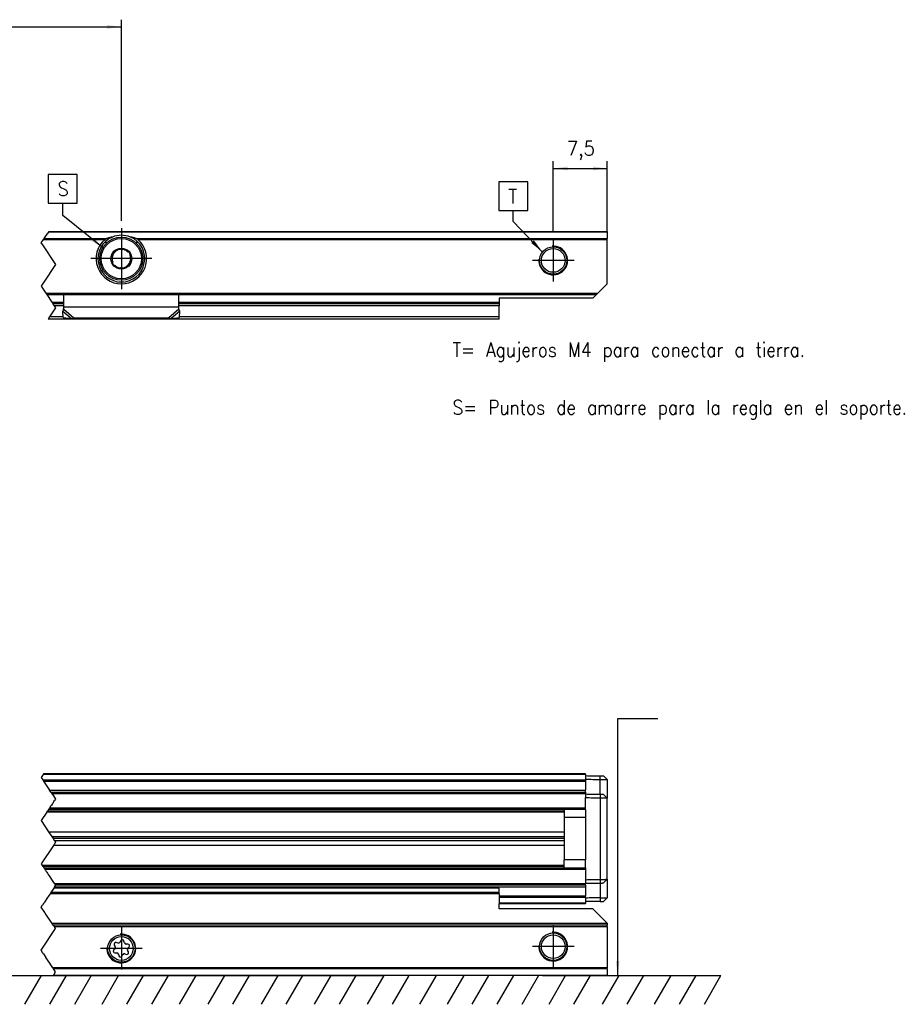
# Model space of a CAD drawing. Header units: millimetres. Extents: x -418 to 2050, y -784 to 1107.
# Tile 24 of 61: x 266 to 387, y 141 to 277. Entities that reach past the tile are written whole.
import ezdxf

# ---------------------------------------------------------------- set-up
doc = ezdxf.new("R2010")
doc.units = ezdxf.units.MM
doc.linetypes.add('DOT_CENTER', pattern=[14, 12, -1, 0, -1])
doc.layers.add('1', color=7, linetype='Continuous')
doc.styles.add('CONVERTER_12', font='txt.shx', dxfattribs={"width": 0.9})
doc.dimstyles.new('ME10_DIM_50', dxfattribs={"dimtxt": 2, "dimasz": 2, "dimexe": 1, "dimexo": 1, "dimgap": 1, "dimtad": 1, "dimdsep": 46, "dimtxsty": 'CONVERTER_12', "dimsah": 1, "dimcen": 0.09, "dimclrd": 2, "dimclre": 2, "dimclrt": 2, "dimadec": 0, "dimazin": 0, "dimtfac": 1, "dimtdec": 4, "dimtix": 1, "dimtmove": 0, "dimatfit": 3, "dimfxl": 1, "dimtolj": 1, "dimtzin": 0, "dimarcsym": 0})
doc.dimstyles.new('ME10_DIM_51', dxfattribs={"dimtxt": 2, "dimasz": 2, "dimexe": 1, "dimexo": 1, "dimgap": 1, "dimtad": 1, "dimdsep": 46, "dimtxsty": 'CONVERTER_12', "dimsah": 1, "dimcen": 0.09, "dimclrd": 2, "dimclre": 2, "dimclrt": 2, "dimadec": 0, "dimazin": 0, "dimtfac": 1, "dimtdec": 4, "dimtix": 1, "dimtmove": 0, "dimatfit": 3, "dimfxl": 1, "dimtolj": 1, "dimtzin": 0, "dimarcsym": 0})
doc.dimstyles.get("Standard").update_dxf_attribs({"dimtxt": 0.18, "dimasz": 0.18, "dimexe": 0.18, "dimexo": 0.0625, "dimgap": 0.09, "dimtad": 0, "dimtih": 1, "dimtoh": 1, "dimdec": 4, "dimzin": 0, "dimdsep": 46, "dimtxsty": 'Standard', "dimcen": 0.09, "dimadec": 0, "dimazin": 0, "dimtfac": 1, "dimtdec": 4, "dimtofl": 0, "dimtmove": 0, "dimatfit": 3, "dimfxl": 1, "dimtolj": 1, "dimtzin": 0, "dimarcsym": 0})

# ---------------------------------------------------------------- blocks, each defined once
blk = doc.blocks.new('SOPORTE_SV2__7', base_point=(-302.89, 144.79))
at = {"color": 2, "linetype": 'DOT_CENTER'}
for p, q in [((270.71, 156.14), (270.48, 155.79)), ((270.83, 156.32), (270.71, 156.14)), ((271.22, 156.91), (270.83, 156.32)), ((271.23, 156.93), (271.22, 156.91)), ((269.47, 154.29), (269.67, 154.59)), ((269.81, 154.79), (269.67, 154.59)), ((269.87, 154.89), (269.81, 154.79)), ((269.94, 154.99), (269.87, 154.89)), ((270.35, 155.61), (269.94, 154.99)), ((270.48, 155.79), (270.35, 155.61)), ((269.97, 153.54), (269.47, 154.29)), ((270.02, 153.46), (269.97, 153.54)), ((271.01, 151.99), (270.02, 153.46)), ((271.14, 151.79), (271.01, 151.99)), ((271.14, 151.79), (271.27, 151.59)), ((269.47, 148.29), (271.47, 151.29)), ((271.27, 151.59), (271.37, 151.44)), ((271.46, 151.31), (271.37, 151.44)), ((271.47, 151.29), (271.46, 151.31)), ((269.67, 147.99), (269.47, 148.29)), ((269.81, 147.79), (269.67, 147.99)), ((269.81, 147.79), (270.14, 147.29)), ((270.67, 146.49), (270.14, 147.29)), ((270.81, 146.29), (270.67, 146.49)), ((271.08, 145.87), (270.81, 146.29)), ((271.08, 145.87), (271.18, 145.73)), ((271.47, 145.29), (271.18, 145.73)), ((271.27, 144.99), (271.18, 144.85)), ((271.27, 144.99), (271.47, 145.29)), ((271.18, 144.85), (271.14, 144.79))]:
    blk.add_line(p, q, dxfattribs=at)
at = {"color": 3, "linetype": 'Continuous'}
for p, q in [((333.11, 156.14), (270.71, 156.14)), ((333.11, 156.32), (270.83, 156.32)), ((333.11, 156.91), (271.22, 156.91)), ((348.11, 151.99), (271.01, 151.99)), ((271.27, 151.59), (348.11, 151.59)), ((348.11, 145.87), (271.08, 145.87)), ((348.11, 145.73), (271.18, 145.73)), ((271.18, 144.85), (348.11, 144.85))]:
    blk.add_line(p, q, dxfattribs=at)
at = {"color": 7, "linetype": 'Continuous'}
for p, q in [((333.11, 156.93), (271.23, 156.93)), ((333.11, 156.32), (333.11, 156.91)), ((333.11, 156.14), (333.11, 156.32)), ((333.11, 156.14), (333.11, 154.79)), ((333.11, 154.04), (333.11, 154.79)), ((346.11, 154.04), (333.11, 154.04)), ((346.11, 154.04), (348.11, 152.04)), ((348.11, 151.79), (271.14, 151.79)), ((348.11, 151.99), (348.11, 152.04)), ((348.11, 151.99), (348.11, 151.79)), ((348.11, 151.59), (348.11, 151.79)), ((348.11, 151.59), (348.11, 145.87)), ((280.15, 149.29), (279.89, 149.35)), ((280.53, 149.62), (280.41, 149.4)), ((281.03, 149.32), (280.96, 149.57)), ((281.52, 149.15), (281.25, 149.15)), ((279.73, 148.51), (279.54, 148.32)), ((279.63, 149.01), (279.76, 148.78)), ((279.71, 147.93), (279.97, 147.92)), ((280.19, 147.76), (280.27, 147.5)), ((280.69, 147.45), (280.82, 147.68)), ((281.08, 147.78), (281.34, 147.72)), ((281.59, 148.06), (281.46, 148.29)), ((281.5, 148.56), (281.68, 148.75)), ((348.11, 145.73), (348.11, 145.87)), ((348.11, 145.73), (348.11, 144.85)), ((303.68, 144.79), (271.14, 144.79)), ((309.11, 144.79), (303.68, 144.79)), ((348.11, 144.79), (309.11, 144.79)), ((348.11, 144.85), (348.11, 144.79))]:
    blk.add_line(p, q, dxfattribs=at)
for centre, radius in [((280.61, 148.54), 1.9), ((340.61, 148.79), 1.9), ((340.61, 148.79), 1.65), ((280.61, 148.54), 1.65)]:
    blk.add_circle(centre, radius, dxfattribs=at)
for centre, start, end in [((279.83, 149.13), 76.5421, 209.4344), ((280.2, 149.52), 256.5421, 329.8481), ((280.74, 149.51), 16.1284, 149.8481), ((281.26, 149.38), 196.1284, 269.4344), ((281.51, 148.92), 316.1284, 89.4344), ((279.71, 148.16), 136.1284, 269.4344), ((279.56, 148.67), 316.1284, 29.4344), ((279.97, 147.69), 16.1294, 89.4344), ((281.02, 147.56), 76.1284, 149.4344), ((281.39, 147.95), 256.1284, 29.4344), ((281.67, 148.4), 136.1284, 209.4344), ((280.49, 147.57), 196.1294, 329.4344)]:
    blk.add_arc(centre, 0.233, start, end, dxfattribs=at)
blk.add_open_spline([(333.11, 156.91), (333.11, 156.91), (333.11, 156.92), (333.11, 156.93), (333.11, 156.93)], degree=3, dxfattribs=at)
at = {"layer": '1', "color": 2, "linetype": 'DOT_CENTER'}
for p, q in [((280.61, 151.44), (280.61, 145.64)), ((340.61, 151.69), (340.61, 145.89)), ((283.51, 148.54), (277.71, 148.54)), ((343.51, 148.79), (337.71, 148.79))]:
    blk.add_line(p, q, dxfattribs=at)
at = {"layer": '1', "color": 30, "linetype": 'Continuous'}
for centre in [(280.61, 148.54), (340.61, 148.79)]:
    blk.add_arc(centre, 2, 175, 95, dxfattribs=at)
blk = doc.blocks.new('REGLA_SV2-1340__8', base_point=(-299.89, 154.79))
at = {"color": 2, "linetype": 'DOT_CENTER'}
for p, q in [((269.74, 172.69), (269.47, 172.29)), ((269.47, 172.29), (269.69, 171.97)), ((269.81, 172.79), (269.74, 172.69)), ((269.69, 171.97), (269.81, 171.78)), ((269.81, 171.78), (270.64, 170.53)), ((270.83, 170.24), (270.64, 170.53)), ((270.83, 170.24), (270.97, 170.04)), ((270.97, 170.04), (271.17, 169.74)), ((271.17, 169.74), (271.47, 169.29)), ((270.83, 168.33), (270.63, 168.02)), ((270.91, 168.45), (270.83, 168.33)), ((271.01, 168.59), (270.91, 168.45)), ((271.01, 168.59), (271.08, 168.69)), ((271.12, 168.76), (271.08, 168.69)), ((271.12, 168.76), (271.25, 168.95)), ((271.25, 168.95), (271.33, 169.07)), ((271.47, 169.29), (271.33, 169.07)), ((270.27, 167.48), (269.47, 166.29)), ((270.27, 167.48), (270.4, 167.67)), ((270.49, 167.82), (270.4, 167.67)), ((270.54, 167.89), (270.49, 167.82)), ((270.63, 168.02), (270.54, 167.89)), ((269.47, 166.29), (270.51, 164.74)), ((270.51, 164.74), (270.6, 164.59)), ((270.6, 164.59), (270.95, 164.08)), ((270.95, 164.08), (271.14, 163.79)), ((271.17, 162.84), (269.47, 160.29)), ((271.14, 163.79), (271.33, 163.5)), ((271.27, 162.99), (271.17, 162.84)), ((271.47, 163.29), (271.27, 162.99)), ((271.33, 163.5), (271.47, 163.29)), ((269.47, 160.29), (269.6, 160.1)), ((269.73, 159.9), (269.6, 160.1)), ((269.73, 159.9), (269.83, 159.75)), ((269.83, 159.75), (269.88, 159.68)), ((269.88, 159.68), (269.96, 159.55)), ((269.96, 159.55), (270.07, 159.39)), ((270.07, 159.39), (270.17, 159.24)), ((270.17, 159.24), (270.25, 159.12)), ((270.25, 159.12), (270.34, 158.99)), ((270.34, 158.99), (270.41, 158.88)), ((270.41, 158.88), (270.46, 158.81)), ((270.46, 158.81), (270.58, 158.62)), ((270.58, 158.62), (271.11, 157.84)), ((271.11, 157.84), (271.31, 157.53)), ((271.31, 157.53), (271.44, 157.33)), ((271.31, 157.04), (271.47, 157.29)), ((271.47, 157.29), (271.44, 157.33)), ((270.71, 156.14), (270.48, 155.79)), ((270.83, 156.32), (270.71, 156.14)), ((271.22, 156.91), (270.83, 156.32)), ((271.23, 156.93), (271.22, 156.91)), ((271.31, 157.04), (271.23, 156.93)), ((269.87, 154.89), (269.81, 154.79)), ((269.94, 154.99), (269.87, 154.89)), ((270.35, 155.61), (269.94, 154.99)), ((270.48, 155.79), (270.35, 155.61))]:
    blk.add_line(p, q, dxfattribs=at)
at = {"color": 3, "linetype": 'Continuous'}
for p, q in [((345.11, 172.69), (269.74, 172.69)), ((347.13, 172), (347.13, 172.5)), ((269.69, 171.97), (345.11, 171.97)), ((269.81, 171.78), (345.11, 171.78)), ((347.13, 169.95), (347.13, 172)), ((270.64, 170.53), (345.11, 170.53)), ((270.97, 170.04), (345.11, 170.04)), ((347.13, 169.95), (347.13, 169.45)), ((347.13, 169.45), (347.13, 158.12)), ((342.11, 167.48), (270.27, 167.48)), ((270.4, 167.67), (342.11, 167.67)), ((345.11, 168.02), (270.63, 168.02)), ((345.11, 166.74), (345.11, 160.84)), ((269.6, 160.1), (342.11, 160.1)), ((342.11, 159.9), (269.73, 159.9)), ((269.96, 159.55), (345.11, 159.55)), ((345.11, 157.53), (271.31, 157.53)), ((347.13, 158.12), (347.13, 157.62)), ((347.13, 157.62), (347.13, 155.57)), ((345.11, 157.04), (271.31, 157.04)), ((345.11, 155.79), (333.11, 155.79)), ((345.11, 155.61), (333.11, 155.61)), ((333.11, 154.89), (345.11, 154.89)), ((347.13, 155.57), (347.13, 155.07))]:
    blk.add_line(p, q, dxfattribs=at)
at = {"color": 7, "linetype": 'Continuous'}
for p, q in [((345.11, 172.79), (269.81, 172.79)), ((345.11, 172.69), (345.11, 172.79)), ((345.11, 172.69), (345.11, 172.54)), ((345.11, 172.54), (345.11, 172.04)), ((348.11, 171.98), (347.61, 172.49)), ((345.11, 172.04), (345.11, 171.97)), ((345.11, 171.97), (345.11, 171.78)), ((345.11, 171.78), (345.11, 170.53)), ((348.11, 171.98), (348.11, 169.43)), ((270.83, 170.24), (345.11, 170.24)), ((345.11, 170.24), (345.11, 170.53)), ((345.11, 170.24), (345.11, 170.04)), ((345.11, 170.04), (345.11, 169.99)), ((345.11, 169.99), (345.11, 169.49)), ((348.11, 169.43), (347.61, 169.94)), ((345.11, 168.02), (345.11, 169.49)), ((348.11, 158.14), (348.11, 169.43)), ((345.11, 167.82), (270.49, 167.82)), ((342.11, 167.82), (342.11, 166.72)), ((345.11, 167.82), (345.11, 168.02)), ((345.11, 167.82), (345.11, 166.74)), ((345.11, 166.74), (342.11, 166.72)), ((342.11, 166.72), (342.11, 160.86)), ((270.51, 164.74), (342.11, 164.74)), ((270.95, 164.08), (342.11, 164.08)), ((342.11, 163.79), (271.14, 163.79)), ((342.11, 162.84), (271.17, 162.84)), ((342.11, 163.5), (271.33, 163.5)), ((342.11, 159.75), (342.11, 160.86)), ((345.11, 160.84), (342.11, 160.86)), ((345.11, 159.75), (345.11, 160.84)), ((269.83, 159.75), (345.11, 159.75)), ((345.11, 159.75), (345.11, 159.55)), ((345.11, 159.55), (345.11, 158.09)), ((345.11, 157.33), (271.44, 157.33)), ((345.11, 158.09), (345.11, 157.59)), ((345.11, 157.59), (345.11, 157.53)), ((345.11, 157.33), (345.11, 157.53)), ((345.11, 157.33), (345.11, 157.04)), ((347.61, 157.63), (348.11, 158.14)), ((348.11, 158.14), (348.11, 155.59)), ((345.11, 157.04), (345.11, 155.79)), ((333.11, 154.79), (345.11, 154.79)), ((345.11, 155.61), (345.11, 155.79)), ((345.11, 155.61), (345.11, 155.54)), ((345.11, 155.54), (345.11, 155.04)), ((345.11, 155.04), (345.11, 154.89)), ((345.11, 154.89), (345.11, 154.79)), ((347.61, 155.08), (348.11, 155.59))]:
    blk.add_line(p, q, dxfattribs=at)
for points, knots in [([(345.11, 172.54), (345.28, 172.53), (345.61, 172.53), (346.12, 172.52), (346.62, 172.51), (346.96, 172.5), (347.13, 172.5)], [0, 0, 0, 0, 0.500077, 1.000155, 1.508556, 2.014552, 2.014552, 2.014552, 2.014552]), ([(347.13, 172.5), (347.19, 172.5), (347.3, 172.5), (347.44, 172.5), (347.54, 172.49), (347.59, 172.49), (347.61, 172.49)], [0, 0, 0, 0, 0.1826132, 0.3443087, 0.4151086, 0.4859085, 0.4859085, 0.4859085, 0.4859085]), ([(345.11, 172.04), (345.28, 172.03), (345.61, 172.03), (346.12, 172.02), (346.62, 172.01), (346.96, 172), (347.13, 172)], [0, 0, 0, 0, 0.500077, 1.000155, 1.508957, 2.017759, 2.017759, 2.017759, 2.017759]), ([(347.13, 172), (347.17, 172), (347.26, 172), (347.43, 172), (347.61, 171.99), (347.79, 171.99), (347.92, 171.99), (348.01, 171.99), (348.06, 171.99), (348.1, 171.98), (348.11, 171.98), (348.11, 171.98)], [0, 0, 0, 0, 0.1345824, 0.2669708, 0.4950926, 0.6916023, 0.799075, 0.8835795, 0.9432858, 0.972824, 0.9826853, 0.9826853, 0.9826853, 0.9826853]), ([(345.11, 169.99), (345.28, 169.98), (345.61, 169.98), (346.12, 169.97), (346.62, 169.96), (346.96, 169.95), (347.13, 169.95)], [0, 0, 0, 0, 0.500077, 1.000155, 1.508957, 2.01776, 2.01776, 2.01776, 2.01776]), ([(347.13, 169.95), (347.19, 169.95), (347.3, 169.95), (347.44, 169.95), (347.54, 169.94), (347.59, 169.94), (347.61, 169.94)], [0, 0, 0, 0, 0.1761154, 0.3411015, 0.4119006, 0.4826997, 0.4826997, 0.4826997, 0.4826997]), ([(345.11, 169.49), (345.28, 169.48), (345.61, 169.48), (346.12, 169.47), (346.62, 169.46), (346.96, 169.45), (347.13, 169.45)], [0, 0, 0, 0, 0.500077, 1.000155, 1.508957, 2.017759, 2.017759, 2.017759, 2.017759]), ([(347.13, 169.45), (347.17, 169.45), (347.26, 169.45), (347.43, 169.45), (347.61, 169.44), (347.79, 169.44), (347.92, 169.44), (348.01, 169.44), (348.06, 169.44), (348.1, 169.43), (348.11, 169.43), (348.11, 169.43)], [0, 0, 0, 0, 0.1345824, 0.2669708, 0.4950926, 0.6916023, 0.799075, 0.8835795, 0.9432858, 0.9728294, 0.9826962, 0.9826962, 0.9826962, 0.9826962]), ([(345.11, 158.09), (345.28, 158.09), (345.61, 158.1), (346.12, 158.1), (346.62, 158.11), (346.96, 158.12), (347.13, 158.12)], [0, 0, 0, 0, 0.500077, 1.000155, 1.508957, 2.017759, 2.017759, 2.017759, 2.017759]), ([(345.11, 157.59), (345.28, 157.59), (345.61, 157.6), (346.12, 157.6), (346.62, 157.61), (346.96, 157.62), (347.13, 157.62)], [0, 0, 0, 0, 0.500077, 1.000155, 1.508557, 2.014556, 2.014556, 2.014556, 2.014556]), ([(347.13, 158.12), (347.17, 158.12), (347.26, 158.12), (347.43, 158.13), (347.61, 158.13), (347.79, 158.13), (347.92, 158.14), (348.01, 158.14), (348.06, 158.14), (348.1, 158.14), (348.11, 158.14), (348.11, 158.14)], [0, 0, 0, 0, 0.1345824, 0.2669708, 0.4950926, 0.6916023, 0.799075, 0.8835795, 0.9432858, 0.9728294, 0.9826962, 0.9826962, 0.9826962, 0.9826962]), ([(347.13, 157.62), (347.19, 157.62), (347.3, 157.62), (347.44, 157.63), (347.54, 157.63), (347.59, 157.63), (347.61, 157.63)], [0, 0, 0, 0, 0.1828783, 0.3443056, 0.4151047, 0.4859038, 0.4859038, 0.4859038, 0.4859038]), ([(347.13, 155.57), (346.96, 155.57), (346.62, 155.56), (346.12, 155.55), (345.61, 155.55), (345.28, 155.54), (345.11, 155.54)], [0, 0, 0, 0, 0.508802, 1.017604, 1.517682, 2.017759, 2.017759, 2.017759, 2.017759]), ([(347.13, 155.07), (346.96, 155.07), (346.62, 155.06), (346.12, 155.05), (345.61, 155.05), (345.28, 155.04), (345.11, 155.04)], [0, 0, 0, 0, 0.505996, 1.014397, 1.514475, 2.014552, 2.014552, 2.014552, 2.014552]), ([(347.13, 155.57), (347.17, 155.57), (347.26, 155.57), (347.43, 155.58), (347.61, 155.58), (347.79, 155.58), (347.92, 155.59), (348.01, 155.59), (348.06, 155.59), (348.1, 155.59), (348.11, 155.59), (348.11, 155.59)], [0, 0, 0, 0, 0.1345824, 0.2669708, 0.4950926, 0.6916023, 0.799075, 0.8835795, 0.9432858, 0.9728294, 0.9826962, 0.9826962, 0.9826962, 0.9826962]), ([(347.13, 155.07), (347.19, 155.07), (347.3, 155.07), (347.44, 155.08), (347.54, 155.08), (347.59, 155.08), (347.61, 155.08)], [0, 0, 0, 0, 0.1799944, 0.3443087, 0.4151086, 0.4859085, 0.4859085, 0.4859085, 0.4859085])]:
    blk.add_open_spline(points, degree=3, knots=knots, dxfattribs=at)
blk = doc.blocks.new('REGLA_SV2-1340mm__10', base_point=(-302.89, 144.79))
for name, p in [('REGLA_SV2-1340__8', (-299.89, 154.79)), ('SOPORTE_SV2__7', (-302.89, 144.79))]:
    blk.add_blockref(name, p)
blk = doc.blocks.new('SOPORTE_SV2__22', base_point=(-302.89, 235.93))
at = {"color": 2, "linetype": 'DOT_CENTER'}
for p, q in [((269.89, 247.13), (270.38, 247.87)), ((270.48, 248.01), (270.38, 247.87)), ((270.52, 248.07), (270.48, 248.01)), ((269.47, 246.5), (269.79, 246.99)), ((269.56, 246.37), (269.47, 246.5)), ((269.56, 246.37), (271.47, 243.5)), ((269.89, 247.13), (269.79, 246.99)), ((271.47, 243.5), (269.85, 241.07)), ((269.72, 240.87), (269.47, 240.5)), ((269.85, 241.07), (269.72, 240.87)), ((269.47, 240.5), (270.12, 239.52)), ((270.12, 239.52), (270.26, 239.32)), ((270.26, 239.32), (270.96, 238.27)), ((270.96, 238.27), (271.09, 238.07)), ((271.28, 237.78), (271.09, 238.07)), ((271.47, 237.5), (270.61, 236.22)), ((271.28, 237.78), (271.47, 237.5)), ((270.61, 236.22), (270.42, 235.93))]:
    blk.add_line(p, q, dxfattribs=at)
at = {"color": 3, "linetype": 'Continuous'}
for p, q in [((348.11, 248.01), (270.48, 248.01)), ((269.79, 246.99), (278.34, 246.99)), ((269.89, 247.13), (278.62, 247.13)), ((282.6, 247.13), (348.11, 247.13)), ((282.88, 246.99), (348.11, 246.99)), ((280.25, 241.09), (280.97, 241.09)), ((270.12, 239.52), (346.81, 239.52)), ((270.96, 238.27), (272.61, 238.27)), ((288.61, 238.27), (333.11, 238.27)), ((272.61, 237.78), (271.28, 237.78)), ((272.5, 237.03), (273.69, 236.01)), ((288.61, 237.58), (272.61, 237.58)), ((272.61, 237.29), (274.02, 236.08)), ((288.61, 237.29), (287.2, 236.08)), ((288.72, 237.03), (287.53, 236.01)), ((333.11, 237.78), (288.61, 237.78)), ((272.52, 236.22), (270.61, 236.22)), ((333.11, 236.22), (288.7, 236.22))]:
    blk.add_line(p, q, dxfattribs=at)
at = {"color": 7, "linetype": 'Continuous'}
for p, q in [((270.52, 248.07), (348.11, 248.07)), ((348.11, 248.07), (348.11, 248.01)), ((348.11, 248.01), (348.11, 247.13)), ((278.62, 246.57), (278.26, 246.57)), ((282.96, 246.57), (282.6, 246.57)), ((348.11, 246.99), (348.11, 247.13)), ((348.11, 240.82), (348.11, 246.99)), ((279.28, 244.88), (279.57, 245.1)), ((279.33, 244.52), (279.28, 244.88)), ((280.14, 245.53), (280.43, 245.75)), ((280.43, 245.75), (280.76, 245.61)), ((281.42, 245.33), (281.76, 245.19)), ((281.76, 245.19), (281.81, 244.83)), ((279.46, 243.45), (279.41, 243.81)), ((279.8, 243.31), (279.46, 243.45)), ((281.94, 243.76), (281.65, 243.54)), ((281.89, 244.12), (281.94, 243.76)), ((280.79, 242.89), (280.46, 243.03)), ((281.08, 243.11), (280.79, 242.89)), ((346.81, 239.52), (348.11, 240.82)), ((270.26, 239.32), (346.61, 239.32)), ((272.61, 237.6), (272.61, 239.32)), ((288.61, 237.58), (288.61, 239.32)), ((346.11, 238.82), (346.61, 239.32)), ((346.81, 239.52), (346.61, 239.32)), ((271.09, 238.07), (272.61, 238.07)), ((288.61, 238.07), (333.11, 238.07)), ((346.11, 238.82), (333.11, 238.82)), ((333.11, 238.82), (333.11, 238.27)), ((333.11, 238.27), (333.11, 238.07)), ((333.11, 238.07), (333.11, 237.78)), ((272.5, 237.03), (272.55, 237.2)), ((272.52, 236.14), (272.5, 237.03)), ((272.61, 237.58), (272.61, 237.6)), ((272.61, 237.29), (272.61, 237.58)), ((288.61, 237.29), (288.61, 237.58)), ((288.7, 236.14), (288.72, 237.03)), ((333.11, 236.22), (333.11, 237.78)), ((333.11, 235.93), (270.42, 235.93)), ((272.52, 236.14), (273.69, 236.01)), ((274.02, 236.08), (287.2, 236.08)), ((287.53, 236.01), (288.7, 236.14)), ((333.11, 235.93), (333.11, 236.22))]:
    blk.add_line(p, q, dxfattribs=at)
for centre, radius in [((280.61, 244.32), 3), ((280.61, 244.32), 1.45), ((340.61, 244.07), 1.9), ((340.61, 244.07), 1.65), ((280.61, 244.32), 0.05)]:
    blk.add_circle(centre, radius, dxfattribs=at)
at = {"color": 3, "linetype": 'Continuous'}
blk.add_circle((280.61, 244.32), 2.8, dxfattribs=at)
at = {"color": 7, "linetype": 'Continuous'}
for radius, start, end in [(3.25, 67.3801, 112.6199), (3.5, 130.3552, 49.6448), (3.25, 112.6199, 67.3801), (1.3, 143.161, 171.2763), (1.3, 111.2763, 143.161), (1.3, 83.161, 111.2763), (1.3, 51.2763, 83.161), (1.3, 351.2763, 23.161), (1.3, 171.2763, 203.161), (1.3, 291.2763, 323.161), (1.3, 323.161, 351.2763), (1.3, 231.2763, 263.161), (1.3, 263.161, 291.2763)]:
    blk.add_arc((280.61, 244.32), radius, start, end, dxfattribs=at)
for points, knots in [([(278.62, 247.13), (278.6, 247.12), (278.55, 247.11), (278.49, 247.08), (278.44, 247.05), (278.41, 247.03), (278.37, 247.01), (278.35, 247), (278.34, 246.99)], [0, 0, 0, 0, 0.0689839, 0.1547784, 0.1981732, 0.233649, 0.2752932, 0.31333, 0.31333, 0.31333, 0.31333]), ([(279.36, 247.32), (279.3, 247.31), (279.17, 247.28), (278.99, 247.24), (278.8, 247.19), (278.68, 247.15), (278.62, 247.13)], [0, 0, 0, 0, 0.1915731, 0.384016, 0.5730726, 0.7635471, 0.7635471, 0.7635471, 0.7635471]), ([(282.6, 247.13), (282.54, 247.15), (282.42, 247.19), (282.23, 247.24), (282.05, 247.28), (281.92, 247.31), (281.86, 247.32)], [0, 0, 0, 0, 0.1901218, 0.3787731, 0.5718427, 0.763547, 0.763547, 0.763547, 0.763547]), ([(282.88, 246.99), (282.87, 247), (282.85, 247.01), (282.81, 247.03), (282.78, 247.05), (282.74, 247.08), (282.68, 247.1), (282.63, 247.12), (282.6, 247.13)], [0, 0, 0, 0, 0.0380214, 0.0796474, 0.1151228, 0.1585175, 0.2234852, 0.3133314, 0.3133314, 0.3133314, 0.3133314]), ([(272.5, 237.03), (272.51, 237.05), (272.53, 237.09), (272.56, 237.16), (272.58, 237.22), (272.6, 237.27), (272.61, 237.29)], [0, 0, 0, 0, 0.0660342, 0.1356749, 0.2077706, 0.2833141, 0.2833141, 0.2833141, 0.2833141]), ([(272.55, 237.2), (272.56, 237.23), (272.58, 237.3), (272.59, 237.4), (272.61, 237.5), (272.61, 237.57), (272.61, 237.6)], [0, 0, 0, 0, 0.1071939, 0.2105802, 0.3062917, 0.408922, 0.408922, 0.408922, 0.408922]), ([(288.72, 237.03), (288.71, 237.05), (288.69, 237.09), (288.66, 237.16), (288.64, 237.22), (288.62, 237.27), (288.61, 237.29)], [0, 0, 0, 0, 0.0660342, 0.1356749, 0.2077706, 0.2833141, 0.2833141, 0.2833141, 0.2833141]), ([(273.69, 236.01), (273.72, 236.01), (273.77, 236.02), (273.86, 236.04), (273.94, 236.06), (274, 236.07), (274.02, 236.08)], [0, 0, 0, 0, 0.0797881, 0.1670936, 0.2491987, 0.3386073, 0.3386073, 0.3386073, 0.3386073]), ([(287.2, 236.08), (287.22, 236.07), (287.28, 236.06), (287.36, 236.04), (287.45, 236.02), (287.5, 236.01), (287.53, 236.01)], [0, 0, 0, 0, 0.0894086, 0.1715137, 0.2588192, 0.3386073, 0.3386073, 0.3386073, 0.3386073])]:
    blk.add_open_spline(points, degree=3, knots=knots, dxfattribs=at)
at = {"layer": '1', "color": 2, "linetype": 'DOT_CENTER'}
for p, q in [((280.61, 248.57), (280.61, 240.07)), ((280.61, 248.32), (280.61, 240.32)), ((340.61, 246.97), (340.61, 241.17)), ((284.86, 244.32), (276.36, 244.32)), ((284.61, 244.32), (276.61, 244.32)), ((343.51, 244.07), (337.71, 244.07))]:
    blk.add_line(p, q, dxfattribs=at)
at = {"layer": '1', "color": 30, "linetype": 'Continuous'}
blk.add_arc((340.61, 244.07), 2, 175, 95, dxfattribs=at)
blk.add_arc((340.61, 244.07), 2, 175, 95, dxfattribs=at)
blk = doc.blocks.new('*D114')
at = {"layer": '1', "color": 2, "linetype": 'Continuous'}
for p, q in [((340.61, 247.97), (340.61, 257.84)), ((348.11, 247.99), (348.11, 257.84)), ((340.61, 256.84), (348.11, 256.84))]:
    blk.add_line(p, q, dxfattribs=at)
at = {"layer": '1', "color": 2}
for points in [[(342.61, 257.11), (342.61, 256.58), (340.61, 256.84)], [(346.11, 256.58), (346.11, 257.11), (348.11, 256.84)]]:
    blk.add_solid(points, dxfattribs=at)
at = {"layer": '1', "color": 2, "insert": (342.51, 258.04), "char_height": 2, "attachment_point": 7, "rotation": 0.0001, "line_spacing_factor": 0.60024, "style": 'CONVERTER_12'}
blk.add_mtext('7,5', dxfattribs=at)
blk = doc.blocks.new('*D115')
at = {"layer": '1', "color": 2, "linetype": 'Continuous'}
for p, q in [((30.61, 247.97), (30.61, 277.5)), ((30.61, 276.5), (280.61, 276.5)), ((280.61, 249.57), (280.61, 277.5))]:
    blk.add_line(p, q, dxfattribs=at)
at = {"layer": '1', "color": 2}
for points in [[(32.61, 276.76), (32.61, 276.23), (30.61, 276.5)], [(278.61, 276.23), (278.61, 276.76), (280.61, 276.5)]]:
    blk.add_solid(points, dxfattribs=at)
at = {"layer": '1', "color": 2, "insert": (148.46, 277.5), "char_height": 2, "attachment_point": 7, "rotation": 0.0001, "line_spacing_factor": 0.60024, "style": 'CONVERTER_12'}
blk.add_mtext('655', dxfattribs=at)
blk = doc.blocks.new('Bottom1', base_point=(-215.388, 158.787))
at = {"layer": '1', "color": 2, "linetype": 'Continuous'}
for p, q in [((216.511, 144.787), (317.127, 144.787)), ((267.222, 140.787), (269.532, 144.787)), ((270.682, 140.787), (272.992, 144.787)), ((274.142, 140.787), (276.485, 144.845)), ((277.927, 140.787), (280.236, 144.787)), ((281.387, 140.787), (283.696, 144.787)), ((284.847, 140.787), (287.156, 144.787)), ((288.688, 140.787), (290.997, 144.787)), ((292.655, 140.787), (294.964, 144.787)), ((296.115, 140.787), (298.424, 144.787)), ((300.069, 140.787), (302.378, 144.787)), ((303.529, 140.787), (305.838, 144.787)), ((307.443, 140.787), (309.753, 144.787)), ((310.903, 140.787), (313.213, 144.787)), ((314.817, 140.787), (317.127, 144.787)), ((318.277, 140.787), (320.587, 144.787)), ((322.062, 140.787), (324.371, 144.787)), ((325.903, 140.787), (328.213, 144.787)), ((329.363, 140.787), (331.673, 144.787)), ((332.823, 140.787), (335.133, 144.787)), ((336.283, 140.787), (338.626, 144.845)), ((339.112, 144.787), (363.913, 144.787)), ((340.024, 140.787), (342.334, 144.787)), ((343.484, 140.787), (345.794, 144.787)), ((347.439, 140.787), (349.748, 144.787)), ((350.899, 140.787), (353.208, 144.787)), ((354.683, 140.787), (356.993, 144.787)), ((358.143, 140.787), (360.453, 144.787)), ((361.603, 140.787), (363.913, 144.787))]:
    blk.add_line(p, q, dxfattribs=at)
at = {"layer": '1', "color": 2}
blk.add_solid([(349.301, 146.787), (349.827, 146.787), (349.564, 144.787)], dxfattribs=at)
blk.add_blockref('REGLA_SV2-1340mm__10', (-302.888, 144.787))
at = {"layer": '1', "color": 2, "linetype": 'Continuous', "has_arrowhead": 0}
blk.add_leader([(349.564, 144.787), (349.564, 180.48), (355.138, 180.48)], dimstyle='Standard', dxfattribs=at)
blk = doc.blocks.new('Top1', base_point=(-215.39, 242))
at = {"layer": '1', "color": 2}
for points in [[(270.461, 256.025), (270.461, 252.025), (274.461, 252.025), (274.461, 256.025)], [(333.061, 254.984), (333.061, 250.984), (337.061, 250.984), (337.061, 254.984)]]:
    blk.add_lwpolyline(points, close=True, dxfattribs=at)
for points in [[(276.462, 246.77), (276.793, 247.18), (278.185, 245.721)], [(337.541, 246.504), (337.921, 246.869), (339.114, 245.242)]]:
    blk.add_solid(points, dxfattribs=at)
blk.add_blockref('SOPORTE_SV2__22', (-302.89, 235.929))
at = {"layer": '1', "color": 2, "style": 'CONVERTER_12', "width": 0.9}
for s, p in [('S', (271.761, 253.025)), ('T', (334.361, 251.984))]:
    blk.add_text(s, height=2, dxfattribs=at).set_placement(p)
at = {"layer": '1', "color": 2, "insert": (326.627, 221.993), "char_height": 2, "attachment_point": 7, "line_spacing_factor": 1.20048, "style": 'CONVERTER_12'}
blk.add_mtext('T= Agujeros M4 para conectar a tierra. \\P \\PS= Puntos de amarre para la regla en el soporte.', dxfattribs=at)
at = {"layer": '1'}
for base, p1, p2, dimstyle, picture, middle in [((30.61, 276.497), (280.61, 248.571), (30.61, 246.971), 'ME10_DIM_51', '*D115', (150.864, 278.497)), ((340.61, 256.844), (348.11, 246.988), (340.61, 246.971), 'ME10_DIM_50', '*D114', (344.36, 258.944))]:
    dim = blk.add_linear_dim(base=base, p1=p1, p2=p2, dimstyle=dimstyle, dxfattribs=at)
    dim.commit()
    dim.dimension.update_dxf_attribs({"geometry": picture, "text_midpoint": middle, "text_rotation": 0.00014})
at = {"layer": '1', "color": 2, "linetype": 'Continuous', "has_arrowhead": 0}
for points in [[(278.185, 245.721), (272.461, 250.329), (272.461, 252.025)], [(339.114, 245.242), (335.061, 249.474), (335.061, 250.984)]]:
    blk.add_leader(points, dimstyle='Standard', dxfattribs=at)

msp = doc.modelspace()

# ---------------------------------------------------------------- block references
for name, p in [('Top1', (-215.39, 242)), ('Bottom1', (-215.39, 158.79))]:
    msp.add_blockref(name, p)

doc.saveas('drawing.dxf')
